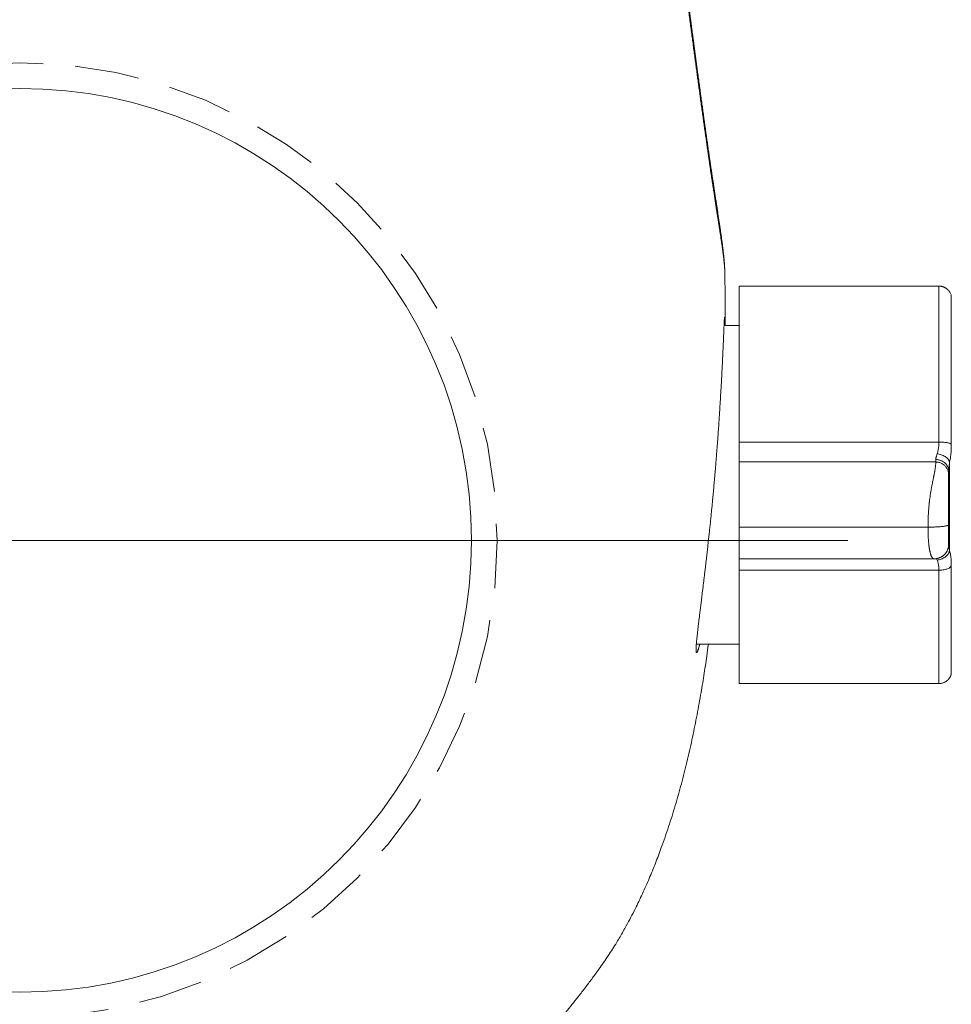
# Model space of a CAD drawing. Header units: millimetres. Extents: x -2074 to 12588, y -3630 to 101167.
# Tile 149 of 256: x 3104.66 to 3108.27, y 1360.95 to 1364.76. Entities that reach past the tile are written whole.
import ezdxf

# ---------------------------------------------------------------- set-up
doc = ezdxf.new("R2010")
doc.units = ezdxf.units.MM
doc.linetypes.add('HIDDEN', pattern=[0.375, 0.25, -0.125])
doc.layers.add('SelinAr_BUD_wymiary', color=7, linetype='Continuous', lineweight=18)
doc.layers.add('SelinAr_WYP_armatura', color=8, linetype='Continuous', lineweight=18)
doc.styles.add('style1', font='romans.shx', dxfattribs={"width": 0.6})
doc.dimstyles.new('ISO-25 Ania', dxfattribs={"dimtxt": 10, "dimasz": 5, "dimexe": 5, "dimexo": 0.625, "dimtad": 0, "dimrnd": 0.01, "dimtxsty": 'style1', "dimblk": 'ARCHTICK', "dimcen": 5, "dimdle": 5, "dimadec": 0, "dimazin": 0, "dimtfac": 1, "dimtmove": 0, "dimatfit": 3, "dimldrblk": 'ARCHTICK', "dimfxl": 0, "dimarcsym": 0})

# ---------------------------------------------------------------- blocks, each defined once
blk = doc.blocks.new('ORAS_ELECTRA')
for p, q in [((3.5617, 0.5549), (2.7874, 0.5549)), ((2.7874, 0.1156), (2.7874, 0.5549)), ((2.7874, 0.4019), (2.6221, 0.4019)), ((2.7874, 0.0717), (2.7874, 0.1156)), ((2.7874, 0.1156), (3.5617, 0.1156)), ((3.5426, 0.0716), (2.7874, 0.0716)), ((3.5426, 0.0716), (3.5426, 0.0716)), ((3.6034, 0.04), (3.6034, -0.3033)), ((3.5197, -0.0512), (2.7874, -0.0512)), ((2.7874, -0.3808), (2.7874, -0.3035)), ((2.7874, -0.3035), (3.5497, -0.3035)), ((2.7874, -0.9851), (2.7874, -0.3808)), ((3.5617, -0.3808), (2.7874, -0.3808)), ((2.7294, -0.832), (2.7874, -0.832)), ((2.7874, -0.9851), (3.5617, -0.9851)), ((2.7328, -1.0256), (2.7328, -1.0252))]:
    blk.add_line(p, q)
blk.add_lwpolyline([(-0.75, 0), (0.75, 0)])
at = {"color": 9, "linetype": 'HIDDEN'}
blk.add_circle((0, 0), 1.85, dxfattribs=at)
for points, knots in [([(2.6687, 0.4019), (2.6666, 0.4174), (2.6629, 0.4456), (2.6569, 0.4863), (2.6511, 0.5241), (2.6451, 0.5618), (2.6384, 0.6015), (2.631, 0.6429), (2.6228, 0.6863), (2.6142, 0.7295), (2.6051, 0.7727), (2.5955, 0.8158), (2.5855, 0.8586), (2.575, 0.901), (2.564, 0.9432), (2.5525, 0.9852), (2.5404, 1.0269), (2.5278, 1.0682), (2.5146, 1.1092), (2.5008, 1.15), (2.4876, 1.1872), (2.4752, 1.2207), (2.4636, 1.2507), (2.4516, 1.2806), (2.4392, 1.3103), (2.4264, 1.3399), (2.4131, 1.3693), (2.3994, 1.3986), (2.3845, 1.429), (2.3683, 1.4605), (2.3527, 1.4895), (2.3387, 1.5147), (2.3263, 1.5361), (2.3125, 1.5592), (2.2971, 1.5839), (2.28, 1.6101), (2.2625, 1.636), (2.2424, 1.6644), (2.2197, 1.6954), (2.1946, 1.7289), (2.17, 1.7608), (2.1459, 1.7913), (2.1224, 1.8203), (2.0986, 1.849), (2.0744, 1.8775), (2.0498, 1.9056), (2.0236, 1.9349), (1.9958, 1.9652), (1.9661, 1.9964), (1.936, 2.0272), (1.9054, 2.0576), (1.8742, 2.0875), (1.8443, 2.1153), (1.8157, 2.1411), (1.7885, 2.1651), (1.761, 2.1886), (1.733, 2.2117), (1.7048, 2.2345), (1.6762, 2.2569), (1.6472, 2.2789), (1.6167, 2.3014), (1.5845, 2.3243), (1.5507, 2.3476), (1.5164, 2.3703), (1.4818, 2.3925), (1.4467, 2.4141), (1.4111, 2.4351), (1.3753, 2.4556), (1.3419, 2.4738), (1.3111, 2.49), (1.2831, 2.5043), (1.2548, 2.5182), (1.2264, 2.5318), (1.1977, 2.545), (1.1687, 2.5579), (1.1395, 2.5704), (1.1098, 2.5826), (1.0801, 2.5945), (1.0473, 2.607), (1.0114, 2.6201), (0.9725, 2.6336), (0.9332, 2.6464), (0.8938, 2.6586), (0.8541, 2.6701), (0.8161, 2.6806), (0.7797, 2.6899), (0.7452, 2.6983), (0.7105, 2.7063), (0.6756, 2.7138), (0.6407, 2.7208), (0.6056, 2.7274), (0.5704, 2.7336), (0.5333, 2.7397), (0.4941, 2.7455), (0.4529, 2.7511), (0.4116, 2.7561), (0.3687, 2.7607), (0.3242, 2.765), (0.2781, 2.7687), (0.2319, 2.7718), (0.1856, 2.7743), (0.1392, 2.7762), (0.0928, 2.7775), (0.0464, 2.7784), (0.0155, 2.7785), (0, 2.7785)], [0, 0, 0, 0, 0.011884, 0.021541, 0.031198, 0.040858, 0.050517, 0.061658, 0.072798, 0.083938, 0.09509, 0.106242, 0.117393, 0.128399, 0.139405, 0.150419, 0.161432, 0.172305, 0.183178, 0.19406, 0.204942, 0.213072, 0.221203, 0.229333, 0.237463, 0.245619, 0.253775, 0.261931, 0.270086, 0.279443, 0.288799, 0.295047, 0.301296, 0.307544, 0.315447, 0.323352, 0.331258, 0.339161, 0.34974, 0.36032, 0.370899, 0.380327, 0.389756, 0.399185, 0.408626, 0.418068, 0.427509, 0.43839, 0.449271, 0.460152, 0.471056, 0.481961, 0.492865, 0.502019, 0.511174, 0.520329, 0.529483, 0.538667, 0.547851, 0.557036, 0.566219, 0.5766, 0.586982, 0.597364, 0.607745, 0.618173, 0.628604, 0.639034, 0.649463, 0.65742, 0.665378, 0.673335, 0.681305, 0.689275, 0.697245, 0.705338, 0.713432, 0.721531, 0.729629, 0.740047, 0.750464, 0.760882, 0.771325, 0.781768, 0.792212, 0.801205, 0.8102, 0.819195, 0.828189, 0.837207, 0.846227, 0.855246, 0.864265, 0.874765, 0.885266, 0.895775, 0.906283, 0.917982, 0.929681, 0.941381, 0.953079, 0.964809, 0.97654, 0.98827, 1, 1, 1, 1]), ([(3.61, 0.518), (3.6095, 0.5196), (3.6085, 0.5228), (3.6066, 0.5271), (3.6045, 0.531), (3.6024, 0.5341), (3.6005, 0.5365), (3.5989, 0.5384), (3.5974, 0.54), (3.596, 0.5414), (3.5944, 0.5428), (3.5923, 0.5445), (3.5896, 0.5465), (3.5864, 0.5485), (3.5825, 0.5505), (3.5781, 0.5523), (3.5731, 0.5537), (3.5675, 0.5547), (3.5637, 0.5549), (3.5617, 0.5549)], [0, 0, 0, 0, 0.078431, 0.1516011, 0.2186896, 0.2790502, 0.32217, 0.3604948, 0.3938979, 0.422293, 0.4507485, 0.4935938, 0.5444787, 0.6032665, 0.6696909, 0.7433181, 0.8235147, 0.9094301, 1, 1, 1, 1]), ([(3.5617, 0.1156), (3.5617, 0.1291), (3.5617, 0.156), (3.5617, 0.1948), (3.5617, 0.2323), (3.5617, 0.2683), (3.5617, 0.3025), (3.5617, 0.3351), (3.5617, 0.3657), (3.5617, 0.3943), (3.5617, 0.4209), (3.5617, 0.4452), (3.5617, 0.4673), (3.5617, 0.4871), (3.5617, 0.5045), (3.5617, 0.5194), (3.5617, 0.5317), (3.5617, 0.5415), (3.5617, 0.5488), (3.5617, 0.5532), (3.5617, 0.5552), (3.5617, 0.5548), (3.5617, 0.5547)], [0, 0, 0, 0, 0.051969, 0.103938, 0.155907, 0.207876, 0.259845, 0.311814, 0.363783, 0.415752, 0.467721, 0.51969, 0.571659, 0.623628, 0.675597, 0.727566, 0.779535, 0.831504, 0.883473, 0.935442, 0.987411, 1, 1, 1, 1]), ([(3.61, 0.5179), (3.61, 0.5179), (3.61, 0.5178), (3.61, 0.5162), (3.61, 0.5136), (3.61, 0.5098), (3.61, 0.5049), (3.61, 0.4989), (3.61, 0.4918), (3.61, 0.4836), (3.61, 0.4745), (3.61, 0.4644), (3.61, 0.4531), (3.61, 0.4408), (3.61, 0.4274), (3.61, 0.413), (3.61, 0.3976), (3.61, 0.3814), (3.61, 0.3644), (3.61, 0.3466), (3.61, 0.3279), (3.61, 0.3084), (3.61, 0.2879), (3.61, 0.2665), (3.61, 0.2444), (3.61, 0.2215), (3.61, 0.1982), (3.61, 0.1743), (3.61, 0.15), (3.61, 0.1252), (3.61, 0.1082), (3.61, 0.0997)], [0, 0, 0, 0, 0.030258, 0.064558, 0.099481, 0.134404, 0.169327, 0.204251, 0.239174, 0.273473, 0.307773, 0.342072, 0.376372, 0.411295, 0.446218, 0.481141, 0.516065, 0.550988, 0.585287, 0.619587, 0.653886, 0.688186, 0.723109, 0.758032, 0.792955, 0.827879, 0.862802, 0.897101, 0.931401, 0.9657, 1, 1, 1, 1]), ([(2.6354, 0.4019), (2.6351, 0.403), (2.6344, 0.4055), (2.6334, 0.4092), (2.6323, 0.413), (2.6313, 0.4165), (2.6303, 0.4198), (2.6292, 0.423), (2.6282, 0.4258), (2.6272, 0.4283), (2.6263, 0.4305), (2.6255, 0.4322), (2.6247, 0.4336), (2.6238, 0.4346), (2.623, 0.4351), (2.6224, 0.4348), (2.6219, 0.4339), (2.6215, 0.4324), (2.6212, 0.4304), (2.6211, 0.4282), (2.621, 0.4257), (2.621, 0.4228), (2.621, 0.4196), (2.6212, 0.4159), (2.6214, 0.4115), (2.6217, 0.4061), (2.6222, 0.3997), (2.6228, 0.3926), (2.6235, 0.3851), (2.6243, 0.3773), (2.6251, 0.3697), (2.6259, 0.3622), (2.6268, 0.3547), (2.6276, 0.3469), (2.6286, 0.3387), (2.6296, 0.3303), (2.6307, 0.3205), (2.6321, 0.3095), (2.6336, 0.297), (2.6352, 0.284), (2.6368, 0.2709), (2.6384, 0.2578), (2.64, 0.2454), (2.6415, 0.2333), (2.6429, 0.2216), (2.6444, 0.2096), (2.6459, 0.1973), (2.6475, 0.1848), (2.6492, 0.1707), (2.6511, 0.1551), (2.6532, 0.1377), (2.6553, 0.12), (2.6574, 0.1024), (2.6594, 0.0852), (2.6612, 0.0691), (2.663, 0.0537), (2.6647, 0.0389), (2.6663, 0.0239), (2.668, 0.0088), (2.6697, -0.0065), (2.6715, -0.0235), (2.6735, -0.0422), (2.6757, -0.0626), (2.6778, -0.0833), (2.6798, -0.1034), (2.6818, -0.123), (2.6835, -0.141), (2.6852, -0.1581), (2.6867, -0.1748), (2.6883, -0.1921), (2.69, -0.2101), (2.6916, -0.2281), (2.6932, -0.2466), (2.6948, -0.2655), (2.6965, -0.2849), (2.6981, -0.3043), (2.6996, -0.3235), (2.7011, -0.3425), (2.7025, -0.3603), (2.7038, -0.377), (2.7049, -0.3926), (2.7061, -0.4081), (2.7072, -0.4235), (2.7083, -0.4388), (2.7094, -0.4555), (2.7106, -0.4735), (2.7119, -0.4927), (2.7131, -0.5117), (2.7142, -0.5299), (2.7153, -0.5471), (2.7162, -0.5625), (2.717, -0.5769), (2.7178, -0.5901), (2.7185, -0.6032), (2.7192, -0.616), (2.7199, -0.6286), (2.7206, -0.6422), (2.7214, -0.6567), (2.7222, -0.6719), (2.7229, -0.6867), (2.7236, -0.7006), (2.7242, -0.7135), (2.7247, -0.7249), (2.7252, -0.7353), (2.7256, -0.7448), (2.726, -0.754), (2.7264, -0.7628), (2.7268, -0.7714), (2.7272, -0.7804), (2.7276, -0.7897), (2.728, -0.7993), (2.7283, -0.8082), (2.7287, -0.8163), (2.729, -0.8235), (2.7293, -0.8296), (2.7295, -0.835), (2.7297, -0.8396), (2.7299, -0.8439), (2.7301, -0.8478), (2.7303, -0.8513), (2.7305, -0.8547), (2.7307, -0.8579), (2.7308, -0.8607), (2.731, -0.8628), (2.7312, -0.8642), (2.7313, -0.865), (2.7314, -0.8651), (2.7315, -0.8648), (2.7316, -0.8641), (2.7317, -0.863), (2.7318, -0.8615), (2.7319, -0.8596), (2.7319, -0.857), (2.732, -0.8537), (2.7321, -0.8495), (2.7321, -0.8445), (2.7322, -0.8391), (2.7322, -0.8348), (2.7322, -0.8324), (2.7322, -0.832)], [0, 0, 0, 0, 0.0042792, 0.0099787, 0.0156781, 0.021404, 0.0271325, 0.0336812, 0.0402309, 0.0467796, 0.0533655, 0.0599525, 0.0665385, 0.075105, 0.0836716, 0.0922755, 0.1008795, 0.1086514, 0.1164303, 0.1228835, 0.1293378, 0.135791, 0.1422804, 0.1487709, 0.1552604, 0.1636998, 0.1721392, 0.1806144, 0.1890896, 0.1967438, 0.2044047, 0.2108416, 0.2172794, 0.2237163, 0.2301885, 0.2366616, 0.2431338, 0.2515487, 0.2599637, 0.2684131, 0.2768626, 0.2844923, 0.2921284, 0.2986405, 0.3051535, 0.3116655, 0.3182132, 0.3247618, 0.3313095, 0.3398225, 0.3483355, 0.3568835, 0.3654316, 0.3731504, 0.3808757, 0.3874612, 0.3940477, 0.4006332, 0.4072552, 0.4138782, 0.4205002, 0.4291111, 0.4377221, 0.4463692, 0.4550164, 0.4628257, 0.4706418, 0.477228, 0.4838183, 0.4911381, 0.498458, 0.5058002, 0.5131423, 0.5210725, 0.5290028, 0.5369615, 0.5449203, 0.5527456, 0.5605779, 0.5671458, 0.5737147, 0.5802826, 0.5868873, 0.593493, 0.6000978, 0.6086872, 0.6172766, 0.6259026, 0.6345286, 0.6423194, 0.650117, 0.6566572, 0.6631984, 0.6697386, 0.6763153, 0.682893, 0.6894697, 0.6980223, 0.7065749, 0.7151638, 0.7237526, 0.7315096, 0.7392733, 0.7458024, 0.7523325, 0.7588616, 0.765427, 0.7719935, 0.7785589, 0.7870967, 0.7956344, 0.8042082, 0.812782, 0.8205252, 0.8282751, 0.8348041, 0.841334, 0.847863, 0.8544283, 0.8609946, 0.8675599, 0.8760975, 0.884635, 0.8932085, 0.9017821, 0.909525, 0.9172746, 0.9238053, 0.930337, 0.9368677, 0.9434348, 0.9500028, 0.9565699, 0.9651097, 0.9736495, 0.9822254, 0.9908012, 0.9985463, 1, 1, 1, 1]), ([(3.5553, 0.0765), (3.556, 0.0782), (3.5573, 0.0817), (3.5589, 0.0876), (3.5602, 0.094), (3.5611, 0.1008), (3.5616, 0.108), (3.5617, 0.1131), (3.5617, 0.1156)], [0, 0, 0, 0, 0.1721607, 0.3417805, 0.5091093, 0.6744073, 0.8379446, 1, 1, 1, 1]), ([(3.61, 0.0997), (3.6092, 0.1008), (3.6076, 0.103), (3.6036, 0.106), (3.5985, 0.1088), (3.5923, 0.1113), (3.5852, 0.1132), (3.5775, 0.1146), (3.5696, 0.1154), (3.5643, 0.1155), (3.5617, 0.1156)], [0, 0, 0, 0, 0.1191402, 0.243165, 0.3706743, 0.5, 0.6293257, 0.756835, 0.8808598, 1, 1, 1, 1]), ([(3.5528, 0.0707), (3.5531, 0.0713), (3.5538, 0.0731), (3.5547, 0.0751), (3.5553, 0.0765)], [0, 0, 0, 0, 0.333283, 1, 1, 1, 1]), ([(3.5553, 0.0765), (3.5579, 0.0762), (3.5633, 0.0754), (3.5713, 0.073), (3.5791, 0.0694), (3.5863, 0.0648), (3.5925, 0.0593), (3.5975, 0.0531), (3.6013, 0.0467), (3.6027, 0.0422), (3.6034, 0.04)], [0, 0, 0, 0, 0.118749, 0.242699, 0.370375, 0.5, 0.629625, 0.757301, 0.881251, 1, 1, 1, 1]), ([(3.61, 0.0997), (3.61, 0.0958), (3.6099, 0.088), (3.6093, 0.0769), (3.6084, 0.0665), (3.6071, 0.0568), (3.6055, 0.0478), (3.6041, 0.0426), (3.6034, 0.04)], [0, 0, 0, 0, 0.165911, 0.33128, 0.498335, 0.665401, 0.831978, 1, 1, 1, 1]), ([(2.7874, -0.0512), (2.7874, -0.0486), (2.7874, -0.0433), (2.7874, -0.0357), (2.7874, -0.0284), (2.7874, -0.0214), (2.7874, -0.0147), (2.7874, -0.0083), (2.7874, -0.0022), (2.7874, 0.0036), (2.7874, 0.0091), (2.7874, 0.0144), (2.7874, 0.0193), (2.7874, 0.024), (2.7874, 0.0284), (2.7874, 0.0328), (2.7874, 0.037), (2.7874, 0.0411), (2.7874, 0.0449), (2.7874, 0.0484), (2.7874, 0.0516), (2.7874, 0.0545), (2.7874, 0.0573), (2.7874, 0.0599), (2.7874, 0.0622), (2.7874, 0.0643), (2.7874, 0.0661), (2.7874, 0.0677), (2.7874, 0.0691), (2.7874, 0.0702), (2.7874, 0.071), (2.7874, 0.0715), (2.7874, 0.0716), (2.7874, 0.0716), (2.7874, 0.0716)], [0, 0, 0, 0, 0.019721, 0.03899, 0.057967, 0.076814, 0.095683, 0.114718, 0.134051, 0.153798, 0.17406, 0.194923, 0.216457, 0.238722, 0.261761, 0.285612, 0.313317, 0.342096, 0.371961, 0.402918, 0.434962, 0.468086, 0.502274, 0.541086, 0.581133, 0.622379, 0.664784, 0.708307, 0.762973, 0.819155, 0.87676, 0.935693, 0.995855, 1, 1, 1, 1]), ([(3.5197, -0.0512), (3.5197, -0.0486), (3.5197, -0.0435), (3.5199, -0.0359), (3.52, -0.0284), (3.5202, -0.0212), (3.5205, -0.0142), (3.5209, -0.0073), (3.5213, -0.0007), (3.5218, 0.0056), (3.5223, 0.0114), (3.5229, 0.0167), (3.5233, 0.0202), (3.5236, 0.0225), (3.5238, 0.0237), (3.5239, 0.0249), (3.5241, 0.0261), (3.5242, 0.0272), (3.5245, 0.0292), (3.525, 0.0321), (3.5257, 0.0358), (3.5264, 0.0395), (3.5272, 0.0433), (3.5281, 0.047), (3.529, 0.0503), (3.5299, 0.0533), (3.5308, 0.056), (3.5317, 0.0585), (3.5327, 0.0609), (3.5337, 0.063), (3.5349, 0.0653), (3.5362, 0.0673), (3.5377, 0.069), (3.539, 0.0702), (3.5402, 0.071), (3.5413, 0.0714), (3.5421, 0.0716), (3.5425, 0.0716), (3.5426, 0.0716)], [0, 0, 0, 0, 0.01917, 0.038292, 0.057502, 0.076956, 0.09682, 0.117269, 0.138479, 0.160625, 0.183871, 0.204366, 0.225833, 0.231627, 0.237495, 0.243437, 0.249456, 0.255552, 0.261727, 0.28189, 0.304533, 0.329846, 0.358036, 0.389317, 0.423917, 0.45358, 0.485546, 0.519924, 0.556824, 0.596349, 0.638597, 0.700325, 0.760775, 0.819502, 0.876112, 0.93026, 0.981648, 1, 1, 1, 1]), ([(3.5997, 0.0163), (3.5997, 0.0165), (3.5997, 0.017), (3.5997, 0.0179), (3.5997, 0.0187), (3.5996, 0.0195), (3.5996, 0.0202), (3.5996, 0.0209), (3.5995, 0.0214), (3.5995, 0.0219), (3.5994, 0.0223), (3.5994, 0.0227), (3.5993, 0.023), (3.5993, 0.0233), (3.5993, 0.0236), (3.5992, 0.024), (3.5991, 0.0244), (3.5991, 0.0249), (3.5989, 0.0258), (3.5987, 0.0272), (3.5981, 0.0298), (3.5972, 0.033), (3.5958, 0.0367), (3.5943, 0.0401), (3.5927, 0.0432), (3.5909, 0.0462), (3.5892, 0.0486), (3.5878, 0.0504), (3.5868, 0.0516), (3.586, 0.0525), (3.5853, 0.0533), (3.5845, 0.0541), (3.5835, 0.0551), (3.5823, 0.0563), (3.5805, 0.0579), (3.5783, 0.0597), (3.5758, 0.0615), (3.5733, 0.0632), (3.5709, 0.0645), (3.5686, 0.0657), (3.5666, 0.0666), (3.5648, 0.0674), (3.5631, 0.068), (3.5613, 0.0687), (3.5592, 0.0693), (3.5569, 0.0699), (3.5543, 0.0705), (3.5521, 0.0709), (3.5502, 0.0711), (3.5487, 0.0713), (3.547, 0.0715), (3.5449, 0.0716), (3.5435, 0.0716), (3.5427, 0.0716)], [0, 0, 0, 0, 0.041021, 0.077129, 0.108289, 0.134488, 0.155745, 0.166554, 0.175503, 0.182672, 0.188223, 0.190501, 0.192537, 0.19444, 0.19634, 0.198367, 0.203303, 0.208682, 0.214023, 0.226465, 0.24817, 0.285339, 0.314754, 0.343372, 0.372817, 0.40328, 0.434823, 0.453059, 0.467575, 0.478348, 0.486536, 0.495857, 0.510203, 0.526983, 0.546081, 0.579762, 0.61095, 0.639622, 0.668015, 0.693395, 0.715765, 0.735138, 0.75305, 0.773725, 0.797404, 0.824822, 0.855364, 0.888996, 0.905911, 0.923594, 0.944615, 0.9701, 1, 1, 1, 1]), ([(3.6034, 0.04), (3.6029, 0.0371), (3.602, 0.0315), (3.6008, 0.0242), (3.5999, 0.0178), (3.5998, 0.0145), (3.5997, 0.0128)], [0, 0, 0, 0, 0.266792, 0.520964, 0.764581, 1, 1, 1, 1]), ([(3.5997, 0.0162), (3.5997, 0.016), (3.5997, 0.0157), (3.5997, 0.0147), (3.5997, 0.0133), (3.5997, 0.0115), (3.5997, 0.0093), (3.5997, 0.0068), (3.5997, 0.0038), (3.5997, 0.0008), (3.5997, -0.0021), (3.5997, -0.0048), (3.5997, -0.0077), (3.5997, -0.0107), (3.5997, -0.0139), (3.5997, -0.0173), (3.5997, -0.0209), (3.5997, -0.0247), (3.5997, -0.028), (3.5997, -0.0305), (3.5997, -0.0321), (3.5997, -0.0338), (3.5997, -0.0354), (3.5997, -0.0371), (3.5997, -0.0396), (3.5997, -0.0429), (3.5997, -0.0464), (3.5997, -0.0488), (3.5997, -0.0501), (3.5997, -0.0514), (3.5997, -0.0527), (3.5997, -0.054), (3.5997, -0.0553), (3.5997, -0.0563), (3.5997, -0.0571), (3.5997, -0.0576), (3.5997, -0.0582), (3.5997, -0.0591), (3.5997, -0.0598), (3.5997, -0.0603)], [0, 0, 0, 0, 0.076078, 0.15297, 0.227006, 0.298208, 0.366602, 0.432213, 0.495074, 0.555219, 0.594456, 0.632169, 0.668376, 0.703094, 0.736346, 0.768157, 0.800233, 0.830287, 0.858366, 0.86887, 0.879083, 0.889008, 0.898651, 0.908017, 0.917111, 0.938818, 0.957286, 0.962758, 0.967903, 0.972732, 0.977263, 0.981513, 0.985504, 0.989865, 0.991183, 0.992445, 0.993663, 0.996026, 1, 1, 1, 1]), ([(2.7874, -0.3035), (2.7874, -0.3017), (2.7874, -0.2982), (2.7874, -0.2926), (2.7874, -0.287), (2.7874, -0.2811), (2.7874, -0.275), (2.7874, -0.2687), (2.7874, -0.2626), (2.7874, -0.2568), (2.7874, -0.2513), (2.7874, -0.2456), (2.7874, -0.2398), (2.7874, -0.2337), (2.7874, -0.2275), (2.7874, -0.2213), (2.7874, -0.2152), (2.7874, -0.2092), (2.7874, -0.2031), (2.7874, -0.1968), (2.7874, -0.1903), (2.7874, -0.1841), (2.7874, -0.1782), (2.7874, -0.1726), (2.7874, -0.167), (2.7874, -0.1612), (2.7874, -0.1553), (2.7874, -0.1493), (2.7874, -0.1432), (2.7874, -0.137), (2.7874, -0.1307), (2.7874, -0.1242), (2.7874, -0.1176), (2.7874, -0.1108), (2.7874, -0.1039), (2.7874, -0.0969), (2.7874, -0.0896), (2.7874, -0.0823), (2.7874, -0.0747), (2.7874, -0.067), (2.7874, -0.0591), (2.7874, -0.0539), (2.7874, -0.0512)], [0, 0, 0, 0, 0.049887, 0.099698, 0.149297, 0.198547, 0.247314, 0.295466, 0.34287, 0.379507, 0.415541, 0.45091, 0.485556, 0.519419, 0.552445, 0.584578, 0.61163, 0.637943, 0.663488, 0.688238, 0.712168, 0.735259, 0.752802, 0.769811, 0.786283, 0.802217, 0.817617, 0.832489, 0.846477, 0.85999, 0.873048, 0.885678, 0.897914, 0.909797, 0.921379, 0.932718, 0.943882, 0.954949, 0.966002, 0.977133, 0.988433, 1, 1, 1, 1]), ([(3.5497, -0.3035), (3.5497, -0.3018), (3.5497, -0.2983), (3.5493, -0.2928), (3.5487, -0.2869), (3.5479, -0.2809), (3.547, -0.2747), (3.5462, -0.2701), (3.5457, -0.2672), (3.5455, -0.266), (3.5453, -0.2648), (3.5451, -0.2637), (3.5448, -0.2621), (3.5443, -0.2597), (3.5436, -0.2561), (3.5428, -0.2522), (3.5419, -0.2479), (3.5409, -0.2431), (3.5397, -0.2373), (3.5383, -0.2302), (3.5366, -0.2217), (3.535, -0.2134), (3.5336, -0.2059), (3.5325, -0.1997), (3.5314, -0.1935), (3.5304, -0.1875), (3.5295, -0.1816), (3.5286, -0.1759), (3.5278, -0.1702), (3.5271, -0.1647), (3.5263, -0.1594), (3.5256, -0.1538), (3.5251, -0.1496), (3.5248, -0.1469), (3.5248, -0.1461), (3.5247, -0.1454), (3.5246, -0.1446), (3.5245, -0.1438), (3.5242, -0.1409), (3.5237, -0.1359), (3.523, -0.1284), (3.5224, -0.1209), (3.5218, -0.1133), (3.5213, -0.1056), (3.5209, -0.0979), (3.5205, -0.0902), (3.5202, -0.0824), (3.52, -0.0746), (3.5199, -0.0668), (3.5197, -0.059), (3.5197, -0.0538), (3.5197, -0.0512)], [0, 0, 0, 0, 0.047929, 0.097632, 0.148959, 0.20173, 0.249192, 0.297439, 0.305998, 0.314574, 0.323166, 0.331729, 0.336957, 0.358592, 0.382731, 0.408606, 0.436117, 0.465151, 0.495573, 0.53725, 0.580638, 0.625264, 0.652229, 0.677298, 0.700547, 0.722056, 0.741908, 0.760187, 0.77698, 0.792763, 0.807157, 0.82025, 0.835675, 0.837547, 0.839386, 0.841193, 0.842966, 0.844708, 0.846419, 0.862519, 0.877721, 0.8921, 0.905742, 0.918737, 0.931183, 0.943183, 0.95484, 0.966256, 0.977529, 0.98875, 1, 1, 1, 1]), ([(3.5197, -0.0512), (3.5229, -0.0512), (3.5295, -0.0512), (3.5394, -0.0515), (3.5485, -0.0518), (3.5566, -0.0522), (3.5636, -0.0527), (3.5703, -0.0532), (3.5764, -0.0538), (3.5819, -0.0545), (3.5868, -0.0553), (3.5909, -0.0561), (3.5946, -0.057), (3.5975, -0.058), (3.5994, -0.0591), (3.5996, -0.0599), (3.5997, -0.0603)], [0, 0, 0, 0, 0.076805, 0.156939, 0.239951, 0.303775, 0.368607, 0.434128, 0.5, 0.565872, 0.631393, 0.696225, 0.760049, 0.843061, 0.923195, 1, 1, 1, 1]), ([(3.5997, -0.0603), (3.5997, -0.0606), (3.5997, -0.0612), (3.5997, -0.0619), (3.5997, -0.0627), (3.5997, -0.0635), (3.5997, -0.0643), (3.5997, -0.0648), (3.5997, -0.0656), (3.5997, -0.0667), (3.5997, -0.0681), (3.5997, -0.0696), (3.5997, -0.0713), (3.5997, -0.0732), (3.5997, -0.0753), (3.5997, -0.0777), (3.5997, -0.0802), (3.5997, -0.0827), (3.5997, -0.0862), (3.5997, -0.0906), (3.5997, -0.0958), (3.5997, -0.101), (3.5997, -0.1064), (3.5997, -0.1117), (3.5997, -0.1176), (3.5997, -0.124), (3.5997, -0.1307), (3.5997, -0.1374), (3.5997, -0.1441), (3.5997, -0.1512), (3.5997, -0.1587), (3.5997, -0.1666), (3.5997, -0.1742), (3.5997, -0.1818), (3.5997, -0.1891), (3.5997, -0.1962), (3.5997, -0.2032), (3.5997, -0.2098), (3.5997, -0.217), (3.5997, -0.2246), (3.5997, -0.2326), (3.5997, -0.2402), (3.5997, -0.2474), (3.5997, -0.2519), (3.5997, -0.2541)], [0, 0, 0, 0, 0.001701, 0.002985, 0.003853, 0.006141, 0.006983, 0.007871, 0.008809, 0.011147, 0.013741, 0.016608, 0.01976, 0.023207, 0.027986, 0.033081, 0.038503, 0.044262, 0.050366, 0.063113, 0.076757, 0.091334, 0.106873, 0.123398, 0.140929, 0.164183, 0.188733, 0.214605, 0.241819, 0.270395, 0.30684, 0.344941, 0.384718, 0.426192, 0.469379, 0.513475, 0.55925, 0.606715, 0.65169, 0.717432, 0.785117, 0.854763, 0.926386, 1, 1, 1, 1]), ([(3.5497, -0.3035), (3.5517, -0.3034), (3.5558, -0.3033), (3.562, -0.3021), (3.5677, -0.3003), (3.5728, -0.2981), (3.5772, -0.2955), (3.5813, -0.2925), (3.5851, -0.2891), (3.5886, -0.2853), (3.5916, -0.2812), (3.5942, -0.2769), (3.5965, -0.2719), (3.5983, -0.2663), (3.5995, -0.2601), (3.5997, -0.2561), (3.5997, -0.2541)], [0, 0, 0, 0, 0.076805, 0.156939, 0.239951, 0.303775, 0.368607, 0.434128, 0.5, 0.565872, 0.631393, 0.696225, 0.760049, 0.843061, 0.923195, 1, 1, 1, 1]), ([(3.5997, -0.2541), (3.5997, -0.2548), (3.5997, -0.2562), (3.5997, -0.2594), (3.5997, -0.2633), (3.5997, -0.2667), (3.5997, -0.2684)], [0, 0, 0, 0, 0.250764, 0.5, 0.749236, 1, 1, 1, 1]), ([(3.5997, -0.2684), (3.5997, -0.2702), (3.5995, -0.2739), (3.5983, -0.2794), (3.5965, -0.2845), (3.5942, -0.289), (3.5916, -0.2929), (3.5886, -0.2966), (3.5851, -0.3), (3.5813, -0.3031), (3.5772, -0.3058), (3.5728, -0.3081), (3.5677, -0.3102), (3.562, -0.3118), (3.5558, -0.3129), (3.5517, -0.313), (3.5497, -0.313)], [0, 0, 0, 0, 0.076805, 0.156939, 0.239951, 0.303775, 0.368607, 0.434128, 0.5, 0.565872, 0.631393, 0.696225, 0.760049, 0.843061, 0.923195, 1, 1, 1, 1]), ([(3.6034, -0.3033), (3.6027, -0.3051), (3.6013, -0.3088), (3.5975, -0.3143), (3.5925, -0.3195), (3.5863, -0.3243), (3.5791, -0.3284), (3.5713, -0.3317), (3.5633, -0.334), (3.5579, -0.3349), (3.5553, -0.3353)], [0, 0, 0, 0, 0.118749, 0.242699, 0.370375, 0.5, 0.629625, 0.757301, 0.881251, 1, 1, 1, 1]), ([(3.5997, -0.2684), (3.5998, -0.2707), (3.5999, -0.2755), (3.6008, -0.2838), (3.602, -0.2931), (3.6029, -0.2998), (3.6034, -0.3033)], [0, 0, 0, 0, 0.235419, 0.479036, 0.733208, 1, 1, 1, 1]), ([(3.6034, -0.3033), (3.6041, -0.3066), (3.6055, -0.3133), (3.6071, -0.3242), (3.6084, -0.3357), (3.6093, -0.3476), (3.6099, -0.3601), (3.61, -0.3686), (3.61, -0.3728)], [0, 0, 0, 0, 0.167999, 0.334577, 0.501664, 0.668698, 0.834066, 1, 1, 1, 1]), ([(3.5553, -0.3353), (3.5547, -0.3335), (3.5536, -0.33), (3.5522, -0.3255), (3.551, -0.321), (3.55, -0.3168), (3.5498, -0.3142), (3.5497, -0.313)], [0, 0, 0, 0, 0.2023635, 0.3901898, 0.5636404, 0.7972661, 1, 1, 1, 1]), ([(3.5617, -0.3808), (3.5617, -0.3781), (3.5616, -0.3725), (3.5611, -0.3645), (3.5602, -0.3567), (3.5589, -0.3491), (3.5573, -0.3419), (3.556, -0.3375), (3.5553, -0.3353)], [0, 0, 0, 0, 0.162055, 0.325593, 0.490891, 0.658219, 0.827839, 1, 1, 1, 1]), ([(3.61, -0.3728), (3.6092, -0.3734), (3.6076, -0.3745), (3.6036, -0.376), (3.5985, -0.3774), (3.5923, -0.3786), (3.5852, -0.3796), (3.5775, -0.3803), (3.5696, -0.3807), (3.5643, -0.3808), (3.5617, -0.3808)], [0, 0, 0, 0, 0.11914, 0.243165, 0.370674, 0.5, 0.629326, 0.756835, 0.88086, 1, 1, 1, 1]), ([(3.5617, -0.9849), (3.5617, -0.985), (3.5617, -0.9854), (3.5617, -0.9837), (3.5617, -0.9796), (3.5617, -0.9727), (3.5617, -0.9632), (3.5617, -0.9512), (3.5617, -0.9366), (3.5617, -0.9195), (3.5617, -0.9001), (3.5617, -0.8783), (3.5617, -0.8542), (3.5617, -0.8279), (3.5617, -0.7995), (3.5617, -0.7691), (3.5617, -0.7369), (3.5617, -0.7028), (3.5617, -0.667), (3.5617, -0.6297), (3.5617, -0.591), (3.5617, -0.551), (3.5617, -0.5099), (3.5617, -0.4677), (3.5617, -0.4247), (3.5617, -0.3954), (3.5617, -0.3808)], [0, 0, 0, 0, 0.005033, 0.048292, 0.091552, 0.134811, 0.17807, 0.22133, 0.264589, 0.307849, 0.351108, 0.394368, 0.437627, 0.480887, 0.524146, 0.567405, 0.610665, 0.653924, 0.697184, 0.740443, 0.783703, 0.826962, 0.870222, 0.913481, 0.956741, 1, 1, 1, 1]), ([(3.61, -0.3728), (3.61, -0.3822), (3.61, -0.401), (3.61, -0.4287), (3.61, -0.4561), (3.61, -0.4832), (3.61, -0.5097), (3.61, -0.5356), (3.61, -0.5608), (3.61, -0.5855), (3.61, -0.6099), (3.61, -0.6337), (3.61, -0.6571), (3.61, -0.6798), (3.61, -0.7017), (3.61, -0.7228), (3.61, -0.743), (3.61, -0.7623), (3.61, -0.7807), (3.61, -0.7984), (3.61, -0.8154), (3.61, -0.8315), (3.61, -0.8466), (3.61, -0.8608), (3.61, -0.8739), (3.61, -0.8859), (3.61, -0.8968), (3.61, -0.9067), (3.61, -0.9157), (3.61, -0.9236), (3.61, -0.9305), (3.61, -0.9362), (3.61, -0.9409), (3.61, -0.9444), (3.61, -0.9468), (3.61, -0.948), (3.61, -0.948), (3.61, -0.948)], [0, 0, 0, 0, 0.02907, 0.058141, 0.087211, 0.116281, 0.145352, 0.173903, 0.202454, 0.231005, 0.259557, 0.288627, 0.317697, 0.346768, 0.375838, 0.404908, 0.433459, 0.462011, 0.490562, 0.519113, 0.548184, 0.577254, 0.606324, 0.635395, 0.664465, 0.693016, 0.721567, 0.750119, 0.77867, 0.80774, 0.836811, 0.865881, 0.894951, 0.924021, 0.952573, 0.981124, 1, 1, 1, 1]), ([(2.7328, -1.0252), (2.7328, -1.0236), (2.7328, -1.0209), (2.7328, -1.0172), (2.7329, -1.0144), (2.7329, -1.0119), (2.7329, -1.0095), (2.7329, -1.0073), (2.7329, -1.0053), (2.7329, -1.0034), (2.733, -1.0014), (2.733, -0.9992), (2.733, -0.9967), (2.733, -0.9934), (2.733, -0.9892), (2.7331, -0.9843), (2.7331, -0.98), (2.7331, -0.9766), (2.7331, -0.9742), (2.7331, -0.972), (2.7331, -0.9701), (2.7332, -0.9684), (2.7332, -0.9667), (2.7332, -0.9649), (2.7332, -0.9629), (2.7332, -0.9607), (2.7332, -0.9585), (2.7332, -0.9562), (2.7332, -0.9538), (2.7332, -0.9514), (2.7332, -0.9489), (2.7333, -0.9463), (2.7333, -0.9428), (2.7333, -0.9385), (2.7333, -0.9339), (2.7333, -0.93), (2.7333, -0.9268), (2.7333, -0.9239), (2.7333, -0.9212), (2.7334, -0.9186), (2.7334, -0.9161), (2.7334, -0.9138), (2.7334, -0.9114), (2.7334, -0.9088), (2.7334, -0.9059), (2.7334, -0.9028), (2.7334, -0.8997), (2.7334, -0.8968), (2.7334, -0.8941), (2.7334, -0.8915), (2.7334, -0.8891), (2.7334, -0.887), (2.7334, -0.8852), (2.7334, -0.8831), (2.7334, -0.8806), (2.7334, -0.8777), (2.7334, -0.8753), (2.7334, -0.8733), (2.7334, -0.8716), (2.7334, -0.8697), (2.7334, -0.8676), (2.7334, -0.8653), (2.7334, -0.8629), (2.7334, -0.8604), (2.7334, -0.8576), (2.7334, -0.8544), (2.7334, -0.8511), (2.7334, -0.8481), (2.7334, -0.8456), (2.7334, -0.8434), (2.7334, -0.8413), (2.7334, -0.8392), (2.7334, -0.837), (2.7334, -0.8346), (2.7334, -0.8329), (2.7334, -0.832)], [0, 0, 0, 0, 0.025346, 0.041514, 0.055857, 0.06875, 0.08098, 0.092572, 0.102123, 0.112108, 0.12253, 0.133537, 0.146021, 0.160132, 0.184501, 0.210263, 0.236236, 0.250249, 0.263083, 0.274263, 0.283805, 0.292587, 0.301103, 0.309352, 0.320331, 0.331606, 0.343364, 0.355775, 0.366984, 0.379486, 0.392895, 0.406407, 0.419997, 0.446769, 0.473511, 0.49133, 0.507531, 0.522448, 0.536266, 0.54984, 0.563598, 0.574662, 0.586898, 0.600495, 0.615341, 0.631272, 0.648204, 0.662699, 0.676923, 0.690761, 0.703171, 0.713907, 0.72309, 0.731765, 0.746959, 0.761608, 0.777025, 0.784694, 0.793131, 0.802937, 0.814112, 0.826455, 0.839046, 0.851769, 0.864615, 0.883765, 0.901031, 0.916411, 0.929903, 0.940738, 0.951503, 0.96226, 0.973257, 0.985821, 1, 1, 1, 1]), ([(3.5617, -0.985), (3.5634, -0.985), (3.5667, -0.9849), (3.5715, -0.9842), (3.5757, -0.9831), (3.5792, -0.9819), (3.5821, -0.9807), (3.5843, -0.9797), (3.5863, -0.9786), (3.5879, -0.9776), (3.5898, -0.9765), (3.5919, -0.9749), (3.5945, -0.9728), (3.5973, -0.9702), (3.6003, -0.967), (3.6032, -0.9632), (3.6059, -0.9587), (3.6083, -0.9537), (3.6094, -0.95), (3.61, -0.9481)], [0, 0, 0, 0, 0.07845, 0.151634, 0.218731, 0.279096, 0.322217, 0.36054, 0.39394, 0.422331, 0.450782, 0.49362, 0.544498, 0.60328, 0.669699, 0.743322, 0.823516, 0.90943, 1, 1, 1, 1]), ([(2.3674, -4.175), (2.3684, -4.1612), (2.3704, -4.1336), (2.3735, -4.0926), (2.3766, -4.0517), (2.3798, -4.0111), (2.3829, -3.9707), (2.3862, -3.9305), (2.3894, -3.8906), (2.3927, -3.8509), (2.396, -3.8115), (2.3994, -3.7722), (2.4028, -3.733), (2.4062, -3.694), (2.4097, -3.6553), (2.4132, -3.6169), (2.4167, -3.5788), (2.4202, -3.541), (2.4237, -3.5036), (2.4273, -3.4665), (2.4308, -3.4297), (2.4344, -3.3933), (2.438, -3.3573), (2.4416, -3.3215), (2.4452, -3.2862), (2.4488, -3.2511), (2.4524, -3.2161), (2.4561, -3.1809), (2.4599, -3.1457), (2.4636, -3.1109), (2.4673, -3.0765), (2.4711, -3.042), (2.4749, -3.0074), (2.4788, -2.9727), (2.4827, -2.9385), (2.4865, -2.9047), (2.4903, -2.8713), (2.4941, -2.8384), (2.4979, -2.8059), (2.5017, -2.7739), (2.5054, -2.7422), (2.5091, -2.7109), (2.5129, -2.6799), (2.5166, -2.6492), (2.5202, -2.619), (2.5239, -2.5891), (2.5276, -2.5588), (2.5314, -2.528), (2.5352, -2.4969), (2.5391, -2.4662), (2.5428, -2.4361), (2.5466, -2.4064), (2.5503, -2.3772), (2.5539, -2.3485), (2.5575, -2.3203), (2.561, -2.2925), (2.5647, -2.2638), (2.5686, -2.2341), (2.5725, -2.2035), (2.5764, -2.1736), (2.5802, -2.1443), (2.584, -2.1156), (2.5876, -2.0875), (2.5912, -2.06), (2.5948, -2.033), (2.5983, -2.0067), (2.6017, -1.9808), (2.605, -1.9555), (2.6083, -1.9307), (2.6116, -1.9062), (2.6148, -1.8821), (2.618, -1.8586), (2.6211, -1.8354), (2.6241, -1.8127), (2.6271, -1.7904), (2.6301, -1.7687), (2.633, -1.7473), (2.6358, -1.7265), (2.6389, -1.7044), (2.6421, -1.6812), (2.6454, -1.657), (2.6487, -1.6334), (2.6518, -1.6106), (2.6549, -1.5884), (2.658, -1.5668), (2.6609, -1.5458), (2.6638, -1.5254), (2.6667, -1.5056), (2.6693, -1.4873), (2.6718, -1.4702), (2.6741, -1.4544), (2.6764, -1.439), (2.6786, -1.424), (2.6808, -1.4094), (2.6829, -1.3951), (2.685, -1.3813), (2.687, -1.3678), (2.6893, -1.3524), (2.6919, -1.3355), (2.6947, -1.3171), (2.6974, -1.2995), (2.7, -1.2826), (2.7025, -1.2663), (2.705, -1.2507), (2.7073, -1.2358), (2.7095, -1.2214), (2.7116, -1.2076), (2.7136, -1.1944), (2.7155, -1.1818), (2.7174, -1.1696), (2.7191, -1.158), (2.7207, -1.1467), (2.7223, -1.1358), (2.7237, -1.1252), (2.7251, -1.1151), (2.7263, -1.1055), (2.7274, -1.0962), (2.7285, -1.0873), (2.7294, -1.0788), (2.7302, -1.0705), (2.731, -1.0623), (2.7316, -1.0542), (2.7322, -1.0452), (2.7326, -1.0356), (2.7327, -1.0289), (2.7328, -1.0256)], [0, 0, 0, 0, 0.005164, 0.010329, 0.015494, 0.020658, 0.025822, 0.031005, 0.036188, 0.041372, 0.046555, 0.051738, 0.056984, 0.06223, 0.067476, 0.072723, 0.077968, 0.083214, 0.08846, 0.093707, 0.098953, 0.104199, 0.109444, 0.11469, 0.119937, 0.125183, 0.130428, 0.135872, 0.141317, 0.146762, 0.152206, 0.15765, 0.163343, 0.169037, 0.174731, 0.180424, 0.186117, 0.19181, 0.197503, 0.203197, 0.20889, 0.214583, 0.220354, 0.226126, 0.231897, 0.237669, 0.24344, 0.24976, 0.25608, 0.2624, 0.26872, 0.275039, 0.281377, 0.287715, 0.294054, 0.300392, 0.30673, 0.314114, 0.321498, 0.328883, 0.336267, 0.343651, 0.351036, 0.35842, 0.365804, 0.373187, 0.380571, 0.387955, 0.395339, 0.402843, 0.410348, 0.417853, 0.425358, 0.432951, 0.440545, 0.448138, 0.455736, 0.463333, 0.470931, 0.480459, 0.489988, 0.499517, 0.509046, 0.518575, 0.528119, 0.537663, 0.547208, 0.556752, 0.566296, 0.57459, 0.582884, 0.591178, 0.599474, 0.60777, 0.616066, 0.624348, 0.63263, 0.640912, 0.653338, 0.665764, 0.678196, 0.690629, 0.703064, 0.715499, 0.727921, 0.740344, 0.752769, 0.765193, 0.777621, 0.79005, 0.802479, 0.814908, 0.827734, 0.84056, 0.853387, 0.866213, 0.879042, 0.891871, 0.904701, 0.917531, 0.931434, 0.945337, 0.95924, 0.980096, 1, 1, 1, 1]), ([(2.3694, -4.1893), (2.3698, -4.1839), (2.3706, -4.1731), (2.3718, -4.1568), (2.3731, -4.139), (2.3745, -4.1195), (2.3762, -4.0979), (2.3779, -4.0754), (2.3797, -4.0522), (2.3815, -4.0286), (2.3833, -4.0053), (2.3852, -3.9821), (2.387, -3.959), (2.3888, -3.936), (2.3907, -3.9132), (2.3926, -3.8906), (2.3944, -3.8681), (2.3963, -3.8457), (2.3982, -3.8234), (2.4, -3.8011), (2.4019, -3.7789), (2.4039, -3.7568), (2.4058, -3.7348), (2.4077, -3.713), (2.4096, -3.6912), (2.4115, -3.6696), (2.4135, -3.6481), (2.4154, -3.6267), (2.4174, -3.6054), (2.4193, -3.5842), (2.4213, -3.563), (2.4232, -3.5419), (2.4252, -3.521), (2.4272, -3.5001), (2.4292, -3.4793), (2.4312, -3.4587), (2.4332, -3.4381), (2.4352, -3.4176), (2.4372, -3.3971), (2.4392, -3.3768), (2.4412, -3.3566), (2.4432, -3.3364), (2.4453, -3.3164), (2.4473, -3.2964), (2.4493, -3.2765), (2.4514, -3.2567), (2.4534, -3.237), (2.4555, -3.2174), (2.4575, -3.1978), (2.4596, -3.1783), (2.4616, -3.159), (2.4637, -3.1397), (2.4657, -3.1204), (2.4678, -3.1013), (2.4699, -3.0822), (2.4719, -3.0632), (2.474, -3.0443), (2.4761, -3.0255), (2.4782, -3.0067), (2.4803, -2.988), (2.4823, -2.9694), (2.4844, -2.951), (2.4865, -2.9325), (2.4886, -2.9142), (2.4907, -2.896), (2.4927, -2.8778), (2.4948, -2.8597), (2.4969, -2.8417), (2.499, -2.8238), (2.5011, -2.8059), (2.5032, -2.7881), (2.5052, -2.7704), (2.5073, -2.7528), (2.5094, -2.7352), (2.5115, -2.7178), (2.5136, -2.7003), (2.5156, -2.683), (2.5177, -2.6658), (2.5198, -2.6487), (2.5218, -2.6316), (2.5239, -2.6146), (2.526, -2.5977), (2.528, -2.5808), (2.5301, -2.5641), (2.5321, -2.5474), (2.5342, -2.5309), (2.5362, -2.5144), (2.5382, -2.4979), (2.5403, -2.4816), (2.5423, -2.4653), (2.5443, -2.4491), (2.5463, -2.433), (2.5484, -2.4169), (2.5504, -2.4009), (2.5524, -2.385), (2.5544, -2.3691), (2.5564, -2.3534), (2.5584, -2.3377), (2.5604, -2.3221), (2.5623, -2.3066), (2.5643, -2.2912), (2.5663, -2.2759), (2.5682, -2.2606), (2.5702, -2.2455), (2.5721, -2.2304), (2.5741, -2.2154), (2.576, -2.2004), (2.5779, -2.1856), (2.5798, -2.1708), (2.5817, -2.156), (2.5836, -2.1414), (2.5855, -2.1268), (2.5874, -2.1123), (2.5893, -2.0978), (2.5912, -2.0834), (2.5931, -2.0691), (2.595, -2.0549), (2.5968, -2.0406), (2.5987, -2.0265), (2.6005, -2.0126), (2.6024, -1.9988), (2.6042, -1.9851), (2.606, -1.9714), (2.6078, -1.9578), (2.6096, -1.9443), (2.6113, -1.9309), (2.6131, -1.9176), (2.6149, -1.9043), (2.6166, -1.8911), (2.6184, -1.878), (2.6201, -1.865), (2.6219, -1.8521), (2.6236, -1.8393), (2.6253, -1.8265), (2.627, -1.8138), (2.6287, -1.8012), (2.6304, -1.7886), (2.6321, -1.7762), (2.6338, -1.7639), (2.6354, -1.7516), (2.6371, -1.7394), (2.6387, -1.7273), (2.6404, -1.7153), (2.642, -1.7034), (2.6436, -1.6915), (2.6453, -1.6798), (2.6469, -1.6681), (2.6485, -1.6565), (2.6501, -1.645), (2.6516, -1.6337), (2.6532, -1.6224), (2.6548, -1.6112), (2.6563, -1.6001), (2.6579, -1.5891), (2.6594, -1.5782), (2.6609, -1.5674), (2.6625, -1.5567), (2.664, -1.5461), (2.6655, -1.5356), (2.667, -1.5251), (2.6684, -1.5148), (2.6699, -1.5045), (2.6714, -1.4943), (2.6729, -1.4842), (2.6743, -1.4741), (2.6758, -1.464), (2.6773, -1.4541), (2.6787, -1.4442), (2.6802, -1.4344), (2.6816, -1.4247), (2.683, -1.4151), (2.6845, -1.4056), (2.6859, -1.3961), (2.6873, -1.3868), (2.6887, -1.3775), (2.69, -1.3683), (2.6914, -1.3592), (2.6928, -1.3502), (2.6941, -1.3413), (2.6955, -1.3324), (2.6968, -1.3236), (2.6982, -1.3148), (2.6995, -1.3061), (2.7008, -1.2975), (2.7021, -1.289), (2.7034, -1.2805), (2.7047, -1.2722), (2.7059, -1.2638), (2.7072, -1.2556), (2.7084, -1.2474), (2.7096, -1.2393), (2.7109, -1.2312), (2.7121, -1.2231), (2.7133, -1.2151), (2.7144, -1.2071), (2.7156, -1.199), (2.7168, -1.1911), (2.7179, -1.1831), (2.719, -1.1751), (2.7201, -1.1671), (2.7212, -1.159), (2.7223, -1.1509), (2.7234, -1.1427), (2.7244, -1.1344), (2.7255, -1.1259), (2.7265, -1.1172), (2.7275, -1.1082), (2.7284, -1.099), (2.7293, -1.0896), (2.7302, -1.0799), (2.7309, -1.0698), (2.7316, -1.0593), (2.7322, -1.0484), (2.7326, -1.0375), (2.7328, -1.0299), (2.7328, -1.026), (2.7328, -1.0258)], [0, 0, 0, 0, 0.002013, 0.004064, 0.006124, 0.008739, 0.011458, 0.014318, 0.017349, 0.020341, 0.023344, 0.026338, 0.029325, 0.032303, 0.035274, 0.038238, 0.041195, 0.044145, 0.047102, 0.050061, 0.053023, 0.055986, 0.058948, 0.061908, 0.064862, 0.06781, 0.070751, 0.0737, 0.076654, 0.079609, 0.082565, 0.085523, 0.088481, 0.091442, 0.094405, 0.09737, 0.100337, 0.103307, 0.106281, 0.109257, 0.112238, 0.115222, 0.11821, 0.121202, 0.1242, 0.127202, 0.130209, 0.133222, 0.13624, 0.139265, 0.142296, 0.145333, 0.148377, 0.151428, 0.154487, 0.157553, 0.160627, 0.16371, 0.166801, 0.1699, 0.173009, 0.17612, 0.17924, 0.182368, 0.185506, 0.188653, 0.19181, 0.194977, 0.198155, 0.201343, 0.204543, 0.207753, 0.210975, 0.214209, 0.217456, 0.220715, 0.223986, 0.227263, 0.230551, 0.233856, 0.237175, 0.240507, 0.243851, 0.247205, 0.250567, 0.253941, 0.257333, 0.26074, 0.264163, 0.267601, 0.271056, 0.274528, 0.278022, 0.281533, 0.285058, 0.288597, 0.292151, 0.29572, 0.299304, 0.302905, 0.306523, 0.310158, 0.313811, 0.317482, 0.321172, 0.324882, 0.328613, 0.332364, 0.336136, 0.339931, 0.343749, 0.34759, 0.351456, 0.355347, 0.359264, 0.363208, 0.367179, 0.371179, 0.375209, 0.379269, 0.383227, 0.387284, 0.391364, 0.39547, 0.3996, 0.403756, 0.407937, 0.412143, 0.416375, 0.420632, 0.424916, 0.429225, 0.433559, 0.437953, 0.442359, 0.446791, 0.451251, 0.455738, 0.460254, 0.464801, 0.469379, 0.473989, 0.478633, 0.483312, 0.488022, 0.492775, 0.497554, 0.50236, 0.507196, 0.512061, 0.516957, 0.521884, 0.526845, 0.531839, 0.536868, 0.541934, 0.547037, 0.552179, 0.557362, 0.562587, 0.567856, 0.57317, 0.578531, 0.583942, 0.589408, 0.594979, 0.600591, 0.606246, 0.611946, 0.617692, 0.623487, 0.629332, 0.63523, 0.641182, 0.647192, 0.653261, 0.659393, 0.665591, 0.671859, 0.678198, 0.684615, 0.691113, 0.697728, 0.704351, 0.711049, 0.717826, 0.724686, 0.731635, 0.738677, 0.745819, 0.753069, 0.760433, 0.76792, 0.77554, 0.783304, 0.791226, 0.7993, 0.807517, 0.815916, 0.824516, 0.83334, 0.842415, 0.851774, 0.861455, 0.871507, 0.881988, 0.89297, 0.90452, 0.916238, 0.928628, 0.941738, 0.955575, 0.970002, 0.984693, 0.999125, 1, 1, 1, 1])]:
    blk.add_open_spline(points, degree=3, knots=knots)
blk.add_open_spline([(3.5497, -0.313), (3.5497, -0.3116), (3.5497, -0.3086), (3.5497, -0.3054), (3.5497, -0.3042), (3.5497, -0.3035)], degree=3)
blk = doc.blocks.new('ROCA DAMA_60x32')
blk.add_line((3.2094, -5.5023), (-3.2086, -5.5023))
blk.add_circle((0.0004, -5.5023), 1.7507)
blk.add_blockref('ORAS_ELECTRA', (0.0004, -5.5023))
blk = doc.blocks.new('_ArchTick')
at = {"color": 0, "linetype": 'ByBlock', "const_width": 0.15}
blk.add_lwpolyline([(-0.5, -0.5), (0.5, 0.5)], dxfattribs=at)
blk = doc.blocks.new('*D792')
at = {"layer": 'Defpoints', "color": 0}
for p in [(3052.1566, 1357.2412), (3079.6566, 1344.7412), (3197.3566, 1344.7412)]:
    blk.add_point(p, dxfattribs=at)
at = {"layer": 'SelinAr_BUD_wymiary', "color": 0, "lineweight": -2}
for p, q in [((3079.6566, 1362.2412), (3079.6566, 1339.7412)), ((3055.862, 1358.1296), (3055.862, 1359.3796)), ((3079.6566, 1350.9912), (3055.862, 1358.1296)), ((3069.6566, 1357.2412), (3084.6566, 1357.2412)), ((3089.6566, 1344.7412), (3074.6566, 1344.7412))]:
    blk.add_line(p, q, dxfattribs=at)
at = {"layer": 'SelinAr_BUD_wymiary', "color": 0, "lineweight": -2, "xscale": 5, "yscale": 5, "zscale": 5}
for p, rotation in [((3079.6566, 1357.2412), 90), ((3079.6566, 1344.7412), 270)]:
    blk.add_blockref('_ArchTick', p, dxfattribs=dict(at, rotation=rotation))
at = {"layer": 'SelinAr_BUD_wymiary', "color": 0, "insert": (3055.862, 1368.7188), "char_height": 10, "attachment_point": 5, "rotation": 90, "style": 'style1'}
blk.add_mtext('12,5', dxfattribs=at)

msp = doc.modelspace()

# ---------------------------------------------------------------- block references
at = {"layer": 'SelinAr_WYP_armatura', "color": 211, "linetype": 'Continuous', "lineweight": 13, "xscale": -1, "rotation": 180}
msp.add_blockref('ROCA DAMA_60x32', (3104.6562, 1357.2412), dxfattribs=at)

# ---------------------------------------------------------------- dimensions: what is measured, and where the dimension line sits
at = {"layer": 'SelinAr_BUD_wymiary'}
dim = msp.add_linear_dim(base=(3079.6566, 1344.7412), p1=(3052.1566, 1357.2412), p2=(3197.3566, 1344.7412), angle=90, dimstyle='ISO-25 Ania', override={"dimtmove": 1, "dimfxl": 10, "dimarcsym": 2}, dxfattribs=at)
dim.commit()
dim.dimension.update_dxf_attribs({"geometry": '*D792', "text_midpoint": (3055.862, 1360.0046)})

doc.saveas('drawing.dxf')
